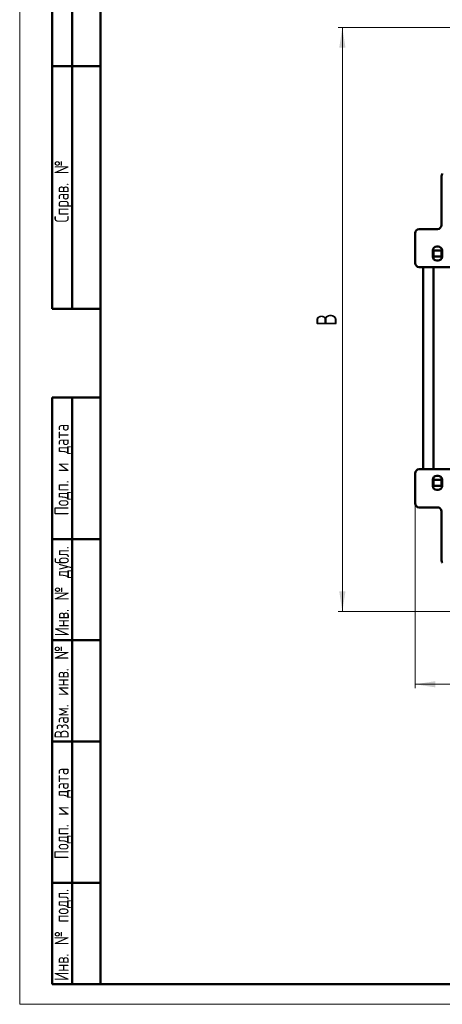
# Model space of a CAD drawing. Header units: millimetres. Extents: x 0 to 300, y 0 to 420.
# Tile 1 of 3: x 0 to 104, y 0 to 243. Entities that reach past the tile are written whole.
import ezdxf

# ---------------------------------------------------------------- set-up
doc = ezdxf.new("R2010")
doc.units = ezdxf.units.MM
doc.linetypes.add('SLD-Сплошная', pattern=[0])
doc.styles.add('SLDTEXTSTYLE0', font='TXT', dxfattribs={"width": 0.7})
doc.styles.add('SLDTEXTSTYLE1', font='TXT', dxfattribs={"width": 0.7, "bigfont": 'bigfont'})
doc.dimstyles.new('SLDDIMSTYLE0', dxfattribs={"dimtxt": 5, "dimasz": 5, "dimexe": 0, "dimexo": 0.0625, "dimgap": 1.25, "dimtad": 2, "dimdec": 1, "dimrnd": 1e-09, "dimzin": 12, "dimdsep": 46, "dimtxsty": 'SLDTEXTSTYLE0', "dimsah": 1, "dimcen": 0.09, "dimadec": 0, "dimazin": 3, "dimtfac": 1, "dimtdec": 3, "dimtofl": 0, "dimtmove": 0, "dimatfit": 3, "dimfxl": 1, "dimfrac": 2, "dimtolj": 1, "dimtzin": 12, "dimarcsym": 0})

# ---------------------------------------------------------------- blocks, each defined once
blk = doc.blocks.new('_D')
at = {"color": 7, "linetype": 'SLD-Сплошная', "lineweight": 0}
for p, q in [((97.76, 123.87), (97.76, 78.13)), ((221.26, 123.87), (221.26, 78.13)), ((97.76, 79.13), (221.26, 79.13))]:
    blk.add_line(p, q, dxfattribs=at)
at = {"color": 7, "linetype": 'SLD-Сплошная', "lineweight": 18}
for points in [[(97.76, 79.13), (102.76, 78.36), (102.76, 79.9)], [(221.26, 79.13), (216.26, 79.9), (216.26, 78.36)]]:
    blk.add_solid(points, dxfattribs=at)
at = {"color": 7, "linetype": 'SLD-Сплошная', "lineweight": 18, "insert": (157.56, 85.58), "char_height": 5, "attachment_point": 1, "style": 'SLDTEXTSTYLE1'}
blk.add_mtext('Ш', dxfattribs=at)
blk = doc.blocks.new('_D_1')
at = {"color": 7, "linetype": 'SLD-Сплошная', "lineweight": 0}
for p, q in [((115.65, 241.53), (78.76, 241.53)), ((79.76, 97.13), (79.76, 241.53)), ((106.5, 97.13), (78.76, 97.13))]:
    blk.add_line(p, q, dxfattribs=at)
at = {"color": 7, "linetype": 'SLD-Сплошная', "lineweight": 18}
for points in [[(79.76, 241.53), (78.99, 236.53), (80.53, 236.53)], [(79.76, 97.13), (80.53, 102.13), (78.99, 102.13)]]:
    blk.add_solid(points, dxfattribs=at)
at = {"color": 7, "linetype": 'SLD-Сплошная', "lineweight": 18, "insert": (73.32, 167.73), "char_height": 5, "attachment_point": 1, "rotation": 90, "style": 'SLDTEXTSTYLE1'}
blk.add_mtext('В', dxfattribs=at)

msp = doc.modelspace()

# ---------------------------------------------------------------- linework, layer by layer
at = {"color": 7, "linetype": 'SLD-Сплошная', "lineweight": 18}
for p, q in [((0, 420), (0, 0)), ((0, 0), (297, 0))]:
    msp.add_line(p, q, dxfattribs=at)
at = {"color": 7, "linetype": 'SLD-Сплошная', "lineweight": 50}
for p, q in [((20, 415), (20, 5)), ((20, 415), (20, 5)), ((8, 172), (8, 292)), ((8, 172), (8, 292)), ((13, 172), (13, 292)), ((13, 172), (13, 292)), ((8, 232), (20, 232)), ((20, 232), (8, 232)), ((104.26, 204.78), (104.26, 192.68)), ((97.76, 190.68), (97.76, 183.28)), ((103.26, 191.68), (98.76, 191.68)), ((102.11, 186.38), (102.11, 184.88)), ((104.26, 186.38), (102.26, 186.38)), ((102.26, 184.88), (102.26, 186.38)), ((103.41, 187.38), (103.11, 187.38)), ((104.26, 184.88), (104.26, 186.38)), ((104.41, 184.88), (104.41, 186.38)), ((104.26, 184.88), (102.26, 184.88)), ((102.26, 184.88), (102.26, 184.35)), ((103.11, 183.88), (103.41, 183.88)), ((104.26, 184.88), (104.26, 184.35)), ((98.76, 182.28), (99.76, 182.28)), ((99.76, 182.28), (99.76, 132.28)), ((99.76, 182.28), (102.26, 182.28)), ((102.26, 182.28), (102.26, 132.28)), ((102.26, 182.28), (126.76, 182.28)), ((8, 172), (20, 172)), ((8, 5), (8, 150)), ((8, 150), (20, 150)), ((13, 5), (13, 150)), ((99.76, 132.28), (98.76, 132.28)), ((99.76, 132.28), (102.26, 132.28)), ((102.26, 132.28), (126.76, 132.28)), ((97.76, 131.28), (97.76, 123.88)), ((102.11, 129.68), (102.11, 128.18)), ((102.26, 130.21), (102.26, 129.68)), ((102.26, 129.68), (104.26, 129.68)), ((102.26, 128.18), (102.26, 129.68)), ((103.41, 130.68), (103.11, 130.68)), ((104.26, 130.21), (104.26, 129.68)), ((104.26, 128.18), (104.26, 129.68)), ((104.41, 128.18), (104.41, 129.68)), ((104.26, 128.18), (102.26, 128.18)), ((103.11, 127.18), (103.41, 127.18)), ((98.76, 122.88), (103.26, 122.88)), ((104.26, 121.88), (104.26, 109.78)), ((20, 115), (8, 115)), ((20, 90), (8, 90)), ((20, 65), (8, 65)), ((8, 30), (20, 30)), ((8, 5), (20, 5)), ((20, 5), (292, 5))]:
    msp.add_line(p, q, dxfattribs=at)
for centre, start, end in [((105.26, 204.78), 138.5875, 180), ((103.26, 192.68), 270, 0), ((98.76, 190.68), 90, 180), ((103.11, 186.38), 90, 180), ((103.41, 186.38), 0, 90), ((98.76, 183.28), 180, 270), ((103.11, 184.88), 180, 270), ((103.41, 184.88), 270, 0), ((98.76, 131.28), 90, 180), ((103.11, 129.68), 90, 180), ((103.41, 129.68), 360, 90), ((103.11, 128.18), 180, 270), ((103.41, 128.18), 270, 0), ((98.76, 123.88), 180, 270), ((103.26, 121.88), 0, 90), ((105.26, 109.78), 180, 221.4096)]:
    msp.add_arc(centre, 1, start, end, dxfattribs=at)

# ---------------------------------------------------------------- texts
at = {"color": 7, "linetype": 'Continuous', "lineweight": 0, "char_height": 3.5, "attachment_point": 2, "rotation": 90, "style": 'SLDTEXTSTYLE1'}
for s, insert in [('Справ. №', (8.6, 201.01)), ('Подп. и дата', (8.6, 132.18)), ('Инв. № дубл.', (8.66, 102.14)), ('Взам. инв. №', (8.6, 77.2)), ('Подп. и дата', (8.6, 47.18)), ('Инв. № подл.', (8.6, 17.18))]:
    msp.add_mtext(s, dxfattribs=dict(at, insert=insert))

# ---------------------------------------------------------------- dimensions: what is measured, and where the dimension line sits
at = {"color": 7, "linetype": 'SLD-Сплошная', "lineweight": 18}
dim = msp.add_linear_dim(base=(79.76, 241.53), p1=(106.51, 97.13), p2=(115.66, 241.53), angle=90, text='В', dimstyle='SLDDIMSTYLE0', dxfattribs=at)
dim.commit()
dim.dimension.update_dxf_attribs({"geometry": '_D_1', "text_midpoint": (79.76, 169.33), "dimtype": 160})
dim = msp.add_linear_dim(base=(221.26, 79.13), p1=(97.76, 123.88), p2=(221.26, 123.88), text='Ш', dimstyle='SLDDIMSTYLE0', dxfattribs=at)
dim.commit()
dim.dimension.update_dxf_attribs({"geometry": '_D', "text_midpoint": (159.51, 79.13), "dimtype": 160})

doc.saveas('drawing.dxf')
